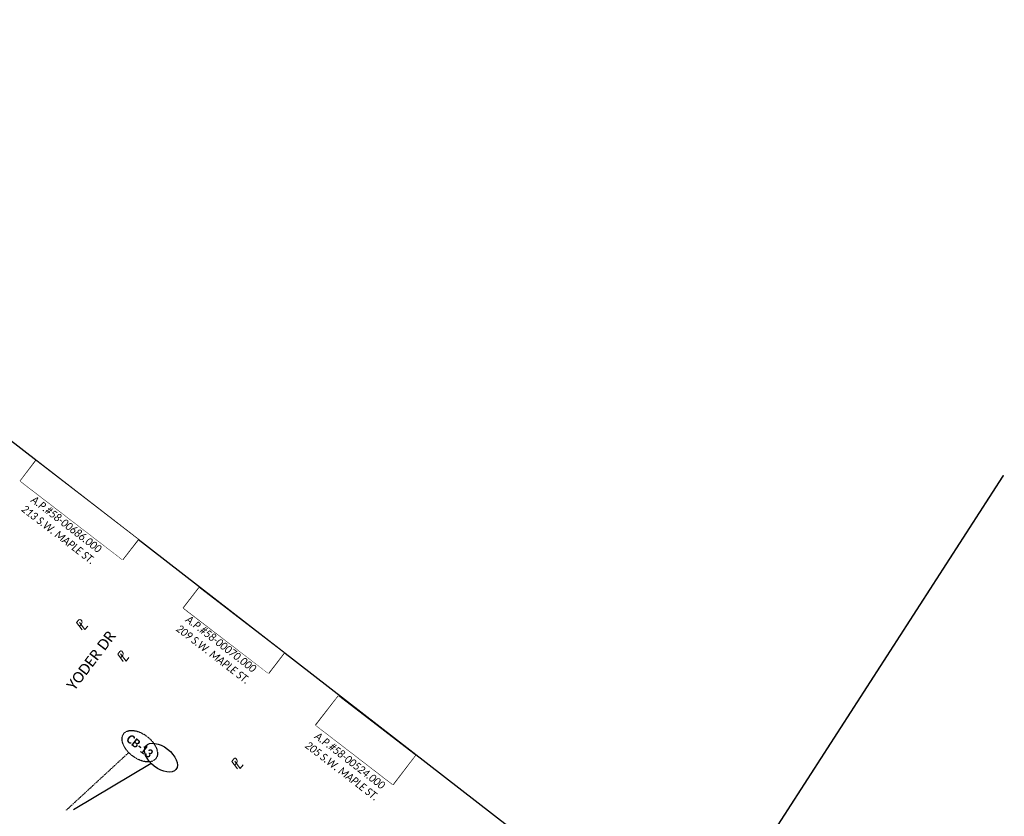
# Model space of a CAD drawing. Header units: feet. Extents: x 2204748 to 2209851, y 304262 to 307692.
# Tile 10 of 13: x 2206715 to 2207029, y 305837 to 306091. Entities that reach past the tile are written whole.
import ezdxf

# ---------------------------------------------------------------- set-up
doc = ezdxf.new("R2010")
doc.units = ezdxf.units.FT
doc.header["$MEASUREMENT"] = 0
doc.set_wipeout_variables(frame=1)
doc.linetypes.add('2', pattern=[0.1, 0.06, -0.04])
doc.linetypes.add('setbackex', pattern=[1.4, 1.3, -0.1])
for name, color, linetype in [('0_Text+_Line_Mask', 9, 'Continuous'), ('DV_X_Owner_Labels', 7, 'setbackex'), ('DV_X_Text', 7, 'Continuous'), ('RW_X_Text', 7, 'Continuous'), ('SH_TextM', 7, 'Continuous'), ('UT_P_Water_Text', 7, 'Continuous')]:
    doc.layers.add(name, color=color, linetype=linetype)
doc.layers.add('SH_VPort', color=5, linetype='Continuous', plot=False)
doc.styles.add('Simplex Normal (0.14)', font='calibri.ttf', dxfattribs={"height": 0.14})
doc.styles.add('Slanted Normal (0.125) Font 31', font='calibrii.ttf', dxfattribs={"width": 0.9, "height": 0.125})
doc.styles.add('Slanted-Sub Title', font='calibriz.ttf', dxfattribs={"height": 0.17})
doc.styles.add('Straight-Normal', font='calibrib.ttf', dxfattribs={"height": 0.14})

# ---------------------------------------------------------------- blocks, each defined once
blk = doc.blocks.new('PL')
at = {"layer": 'DV_X_Text', "char_height": 0.14, "attachment_point": 1, "style": 'Simplex Normal (0.14)'}
for s, insert, width in [('{\\Fsimplex|c0;\\Q15;P}', (-0.028, 0.106), 0.15221), ('{\\Fsimplex|c0;\\Q15;L}', (0.002, 0.072), 0.05119)]:
    blk.add_mtext(s, dxfattribs=dict(at, insert=insert, width=width))

msp = doc.modelspace()

# ---------------------------------------------------------------- linework, layer by layer
at = {"layer": '0_Text+_Line_Mask'}
for points in [[(2206719.97, 305950.31), (2206752.52, 305925.27), (2206747.56, 305918.82), (2206715.01, 305943.86)], [(2206772, 305909.84), (2206799.01, 305889.06), (2206794.05, 305882.61), (2206767.04, 305903.39)], [(2206816.36, 305875.35), (2206840.88, 305856.48), (2206833.73, 305847.18), (2206809.21, 305866.04)]]:
    msp.add_lwpolyline(points, close=True, dxfattribs=at)
at = {"layer": 'SH_TextM'}
msp.add_lwpolyline([(2206756.72, 305853.88), (2206731.92, 305839.08)], dxfattribs=at)
msp.add_ellipse((2206759.82, 305855.73), major_axis=(-4.8, 3.72), ratio=0.56663, dxfattribs=at)
at = {"layer": 'SH_VPort', "elevation": -658.73}
msp.add_lwpolyline([(2206539.05, 306090.86), (2206927.67, 305789.63), (2206810.54, 305608.08), (2206407.18, 305920.73)], close=True, dxfattribs=at)
at = {"layer": 'SH_VPort', "color": 12, "const_width": 0.5}
msp.add_lwpolyline([(2206723.24, 305472.79), (2207028.37, 305945.71)], dxfattribs=at)
at = {"layer": 'UT_P_Water_Text', "linetype": '2'}
msp.add_lwpolyline([(2206729.67, 305839.02), (2206749.55, 305857.36)], dxfattribs=at)
msp.add_ellipse((2206753.07, 305859.39), major_axis=(-5.13, 3.98), ratio=0.596932, dxfattribs=at)

# ---------------------------------------------------------------- block references
at = {"layer": 'DV_X_Text', "xscale": 20.00000000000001, "yscale": 20.00000000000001, "zscale": 20.00000000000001, "rotation": 52.27134078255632}
for p in [(2206734.22, 305896.94), (2206747.31, 305886.9), (2206783.71, 305852.68)]:
    msp.add_blockref('PL', p, dxfattribs=at)

# ---------------------------------------------------------------- texts
at = {"layer": 'DV_X_Owner_Labels', "char_height": 2.5, "width": 97.223, "attachment_point": 2, "rotation": 322.431, "style": 'Slanted Normal (0.125) Font 31'}
for s, insert in [('PLAIN DUDE REAL ESTATE\\PO.R. 1640, PG. 453\\PA.P.#58-00686.000\\P213 S.W. MAPLE ST.', (2206735.51, 305937.72)), ('JAVAN LYNN TROYER\\PD.V. 746, PG. 210\\PA.P.#58-00070.000\\P209 S.W. MAPLE ST.', (2206784.81, 305899.59)), ('WILLIS R. TROYER\\PTRESHA A. TROYER\\PO.R. 1619, PG. 3603\\PA.P.#58-00524.000\\P205 S.W. MAPLE ST.', (2206828.43, 305865.7))]:
    msp.add_mtext(s, dxfattribs=dict(at, insert=insert))
at = {"layer": 'RW_X_Text', "style": 'Slanted-Sub Title'}
msp.add_text('YODER DR', height=3.4, rotation=52.7517, dxfattribs=at).set_placement((2206732.22, 305876.87))
at = {"layer": 'UT_P_Water_Text', "insert": (2206753.07, 305859.39), "char_height": 2.8, "width": 13.0687, "attachment_point": 5, "rotation": 322.2559, "style": 'Straight-Normal'}
msp.add_mtext('{\\W0.9;CB-13}', dxfattribs=at)

# ---------------------------------------------------------------- next in the draw order: wipeouts: each hides what was drawn before it
for points in [[(2206719.97, 305950.31), (2206752.52, 305925.27), (2206747.56, 305918.82), (2206715.01, 305943.86)], [(2206772, 305909.84), (2206799.01, 305889.06), (2206794.05, 305882.61), (2206767.04, 305903.39)], [(2206816.36, 305875.35), (2206840.88, 305856.48), (2206833.73, 305847.18), (2206809.21, 305866.04)]]:
    msp.add_wipeout(points).dxf.layer = '0_Text+_Line_Mask'

doc.saveas('drawing.dxf')
